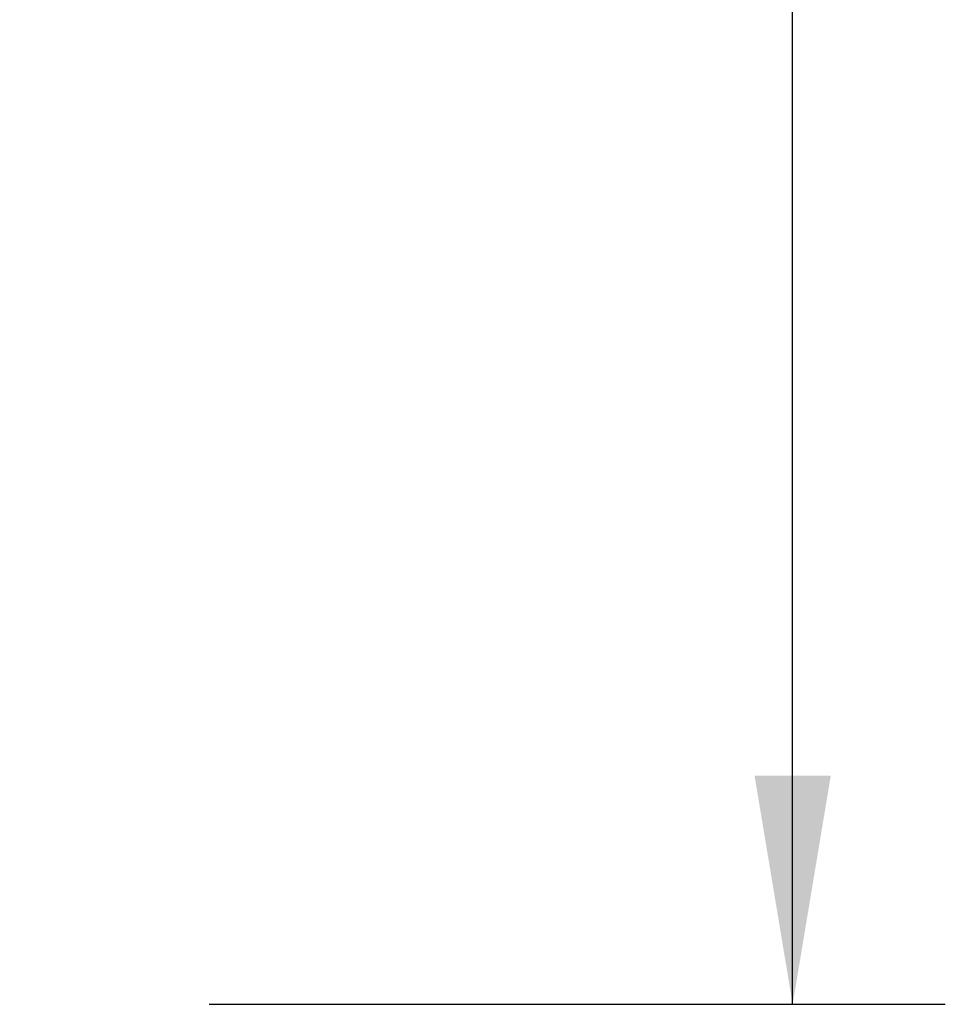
# Model space of a CAD drawing. Header units: millimetres. Extents: x 0 to 420, y 0 to 297.
# Tile 62 of 79: x 332 to 344, y 180 to 193. Entities that reach past the tile are written whole.
import ezdxf

# ---------------------------------------------------------------- set-up
doc = ezdxf.new("R2010")
doc.units = ezdxf.units.MM
doc.layers.add('QUOTE', color=174, linetype='Continuous')
doc.styles.add('SLDTEXTSTYLE3', font='TXT', dxfattribs={"width": 0.75})
doc.dimstyles.new('SLDDIMSTYLE0', dxfattribs={"dimtxt": 3, "dimasz": 3, "dimexe": 0, "dimexo": 0.0625, "dimgap": 0.75, "dimtad": 1, "dimlfac": 12.544143, "dimrnd": 1e-09, "dimzin": 12, "dimdsep": 46, "dimtxsty": 'SLDTEXTSTYLE3', "dimsah": 1, "dimcen": 0.09, "dimadec": 0, "dimazin": 3, "dimtfac": 1, "dimtdec": 3, "dimtofl": 0, "dimtmove": 0, "dimatfit": 3, "dimfxl": 0, "dimfrac": 2, "dimtolj": 1, "dimtzin": 12, "dimarcsym": 0})

# ---------------------------------------------------------------- blocks, each defined once
blk = doc.blocks.new('_D_2')
at = {"layer": 'QUOTE'}
for p, q in [((324.627, 252.479), (343.808, 252.479)), ((341.808, 180.007), (341.808, 252.479)), ((334.159, 180.007), (343.808, 180.007))]:
    blk.add_line(p, q, dxfattribs=at)
for points in [[(341.808, 252.479), (341.308, 249.479), (342.308, 249.479)], [(341.808, 180.007), (342.308, 183.007), (341.308, 183.007)]]:
    blk.add_solid(points, dxfattribs=at)
at = {"layer": 'QUOTE', "insert": (337.941, 211.255), "char_height": 3, "attachment_point": 1, "rotation": 90, "style": 'SLDTEXTSTYLE3'}
blk.add_mtext('909,1', dxfattribs=at)

msp = doc.modelspace()

# ---------------------------------------------------------------- dimensions: what is measured, and where the dimension line sits
at = {"layer": 'QUOTE'}
dim = msp.add_linear_dim(base=(341.80848, 252.47871), p1=(332.15857, 180.00664), p2=(322.62729, 252.47871), angle=90, dimstyle='SLDDIMSTYLE0', dxfattribs=at)
dim.commit()
dim.dimension.update_dxf_attribs({"geometry": '_D_2', "text_midpoint": (341.80848, 216.24267), "dimtype": 160})

doc.saveas('drawing.dxf')
